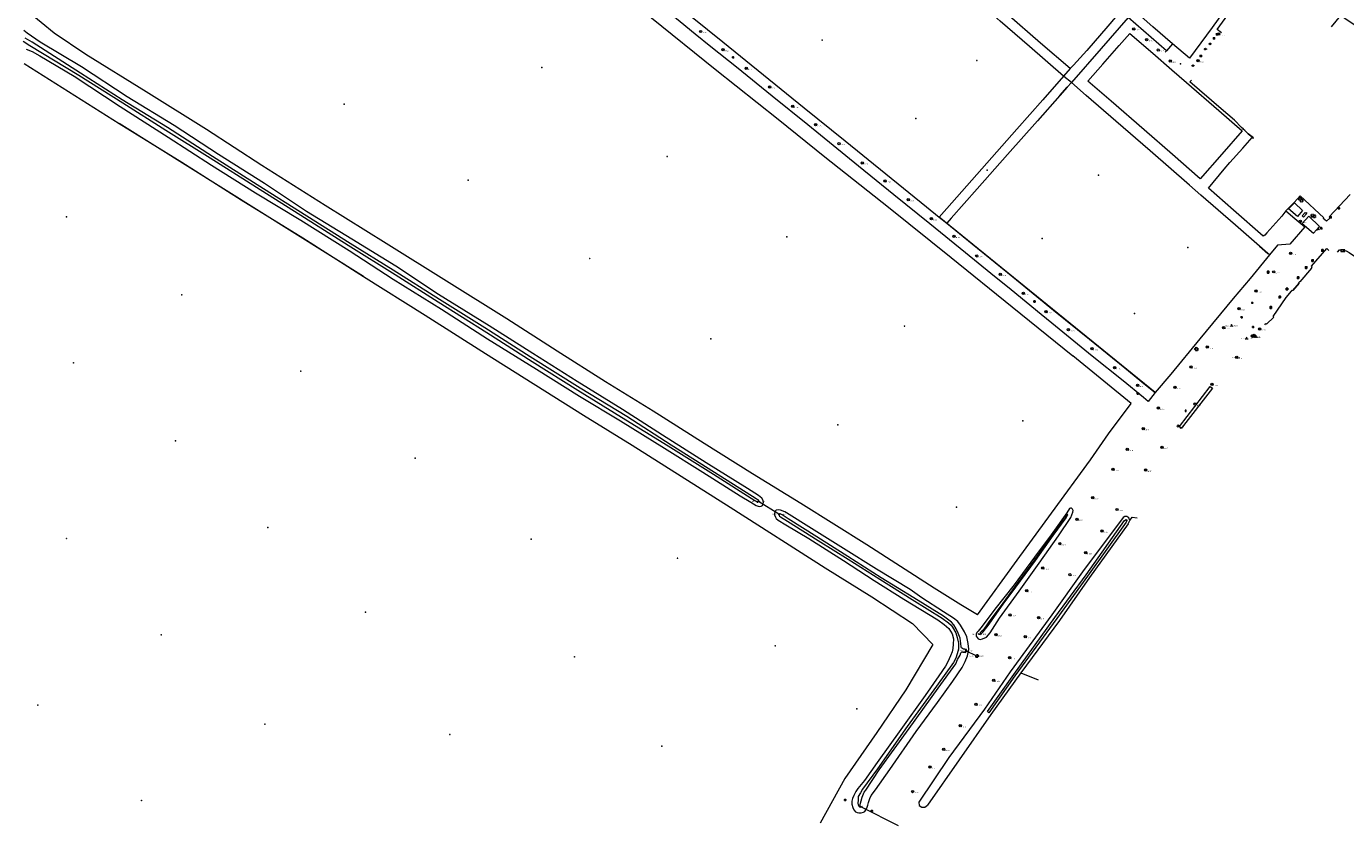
# Model space of a CAD drawing. Header units: metres. Extents: x 201324 to 204859, y 395661 to 398070.
# Tile 11 of 30: x 202767 to 203221, y 396593 to 396865. Entities that reach past the tile are written whole.
import ezdxf
from ezdxf.enums import TextEntityAlignment as Align

# ---------------------------------------------------------------- set-up
doc = ezdxf.new("R2010")
doc.units = ezdxf.units.M
doc.linetypes.add('HIDDENX2', pattern=[0.75, 0.5, -0.25])
for name, color, linetype, lineweight in [('B-ME-GR-BOOM-S', 90, 'Continuous', 25), ('B-ME-GR-STRUWEEL-S', 90, 'Continuous', 25), ('B-ME-GW-WATERGANG_SLOOT-G', 90, 'Continuous', 18), ('B-ME-IE-MEUBILAIR_WEGMEUBILAIR_LICHTMAST-S', 7, 'Continuous', 25), ('B-ME-IE-MEUBILAIR_WEGMEUBILAIR_PAAL-S', 7, 'Continuous', 25), ('B-ME-IE-MEUBILAIR_WEGMEUBILAIR_PARKEERMAATREGEL-S', 7, 'Continuous', 25), ('B-ME-IE-MEUBILAIR_WEGMEUBILAIR_VERKEERSBORD-S', 7, 'Continuous', 25), ('B-ME-IE-TERREINAFSCHEIDING_KUNSTMATIG_HEKWERK-G', 20, 'IE-TERREINAFSCHEIDING-KUNSTMATIG', 18), ('B-ME-IE-TERREINAFSCHEIDING_KUNSTMATIG_HEKWERK_RASTER-G', 30, 'IE-TERREINAFSCHEIDING-KUNSTMATIG', 18), ('B-ME-IE-TERREINAFSCHEIDING_KUNSTMATIG_MUUR-G', 90, 'IE-TERREINAFSCHEIDING-KUNSTMATIG-DICHT', 18), ('B-ME-IE-TERREINAFSCHEIDING_NATUURLIJK_HAAG-G', 60, 'IE-TERREINAFSCHEIDING-NATUURLIJK-HAAG', 18), ('B-ME-KW-KUNSTWERK_DUIKER-S', 170, 'Continuous', 25), ('B-ME-OG-HOOGTEPUNT-S', 7, 'Continuous', 25), ('B-ME-RI-HWA_RIOOLPUT_AFDEKPLAAT-S', 150, 'Continuous', 25), ('B-ME-VH-VERHARDING_BETON-G', 252, 'Continuous', 18), ('B-ME-WH-DUIKER-G', 150, 'Continuous', 18), ('X-XX-AL-VERWIJZING-S', 7, 'Continuous', 25)]:
    doc.layers.add(name, color=color, linetype=linetype, lineweight=lineweight)
doc.layers.add('B-ME-IE-TERREINAFSCHEIDING_KUNSTMATIG_POORT-G', color=7, linetype='Continuous')
doc.styles.add('NLCS-ISO', font='txt', dxfattribs={"height": 1.8})
doc.styles.add('NLCS-ISO-ANNOTATIVE-T18', font='txt', dxfattribs={"height": 1.8})
doc.linetypes.add('IE-TERREINAFSCHEIDING-KUNSTMATIG', pattern='A,4,[82,NLCS.SHX,S=0.75,R=90,X=0,Y=0],4,-2', length=10)
doc.linetypes.add('IE-TERREINAFSCHEIDING-KUNSTMATIG-DICHT', pattern='A,8,-1,[82,NLCS.SHX,S=0.75,R=90,X=0,Y=0],-1', length=10)
doc.linetypes.add('IE-TERREINAFSCHEIDING-NATUURLIJK-HAAG', pattern='A,7,-1.5,[67,NLCS.SHX,S=0.75,R=45,X=0,Y=0],-1.5', length=10)

# ---------------------------------------------------------------- blocks, each defined once
blk = doc.blocks.new('SKW-DUIKER-SO')
at = {"color": 0, "linetype": 'ByBlock', "lineweight": 18}
for points in [[(-1.7, 0.8), (-0.8, 0), (-1.7, -0.8)], [(-0.8, 0), (0.8, 0)], [(1.7, 0.8), (0.8, 0), (1.7, -0.8)]]:
    blk.add_lwpolyline(points, dxfattribs=at)
blk = doc.blocks.new('SGR-BOOM_NUMMER-SO')
at = {"linetype": 'ByBlock', "lineweight": 18}
h = blk.add_hatch(color=0, dxfattribs=at)
h.dxf.hatch_style = 1
edge = h.paths.add_edge_path()
edge.add_arc((0, 0), 0.25, 0, 360)
at = {"color": 0, "linetype": 'ByBlock', "lineweight": 18}
for radius in [2, 0.25]:
    blk.add_circle((0, 0), radius, dxfattribs=at)
at = {"color": 0, "linetype": 'ByBlock', "lineweight": -2, "style": 'NLCS-ISO-ANNOTATIVE-T18'}
for tag, p in [('SOORT', (2.5, -2.8)), ('DIAMETER', (2.5, -5.3))]:
    blk.add_attdef(tag, p, '', height=1.8, dxfattribs=at)
blk = doc.blocks.new('SAL-VERWIJZING_TEKST-SO')
at = {"color": 0, "linetype": 'ByBlock', "lineweight": -2, "style": 'NLCS-ISO-ANNOTATIVE-T18'}
blk.add_attdef('TEKST', text='', height=1.8, dxfattribs=at).set_placement((0, 0), align=Align.MIDDLE_CENTER)
blk = doc.blocks.new('SIE-WEG_VERKEERSBORD-SO')
at = {"color": 0, "linetype": 'ByBlock', "lineweight": 18}
blk.add_lwpolyline([(-1.125, -1.125), (1.125, -1.125), (1.125, 1.125), (-1.125, 1.125)], close=True, dxfattribs=at)
at = {"color": 0, "linetype": 'ByBlock', "lineweight": 18, "style": 'NLCS-ISO'}
blk.add_text('vb', height=1.5, dxfattribs=at).set_placement((0, 0), align=Align.MIDDLE_CENTER)
blk = doc.blocks.new('SIE-WEG_PAAL_HOUT')
for p, q in [((-0.1875, 0.1875), (0.1875, -0.1875)), ((0.1875, 0.1875), (-0.1875, -0.1875))]:
    blk.add_line(p, q)
at = {"flags": 128}
blk.add_lwpolyline([(-0.1875, -0.1875), (0.1875, -0.1875), (0.1875, 0.1875), (-0.1875, 0.1875)], close=True, dxfattribs=at)
blk = doc.blocks.new('SOG-HOOGTEPUNT-SO')
for p, q in [((-0.5, 0), (0.5, 0)), ((0, 0.5), (0, -0.5))]:
    blk.add_line(p, q)
blk = doc.blocks.new('SRI-PUT_AFDEKPLAAT-SO')
at = {"linetype": 'HIDDENX2', "lineweight": -3, "ltscale": 0.5, "flags": 128}
blk.add_lwpolyline([(-2, -2), (2, -2), (2, 2), (-2, 2)], close=True, dxfattribs=at)
blk = doc.blocks.new('SIE-WEG_VERKEERSBORD_WEGWIJZER-SO')
at = {"linetype": 'ByBlock', "lineweight": 18}
h = blk.add_hatch(color=0, dxfattribs=at)
h.dxf.hatch_style = 1
h.paths.add_polyline_path([(0.5, 1), (0, 2), (-0.5, 1)])
h = blk.add_hatch(color=0, dxfattribs=at)
h.dxf.hatch_style = 1
h.paths.add_polyline_path([(-1.4, -0.2), (-2, -1.2), (-0.9, -1.1)])
h = blk.add_hatch(color=0, dxfattribs=at)
h.dxf.hatch_style = 1
h.paths.add_polyline_path([(1.4, -0.2), (2, -1.2), (0.9, -1.1)])
at = {"color": 0, "linetype": 'ByBlock', "lineweight": 18}
for points in [[(-1.1, -0.7), (0, 0)], [(0, 1), (0, 0)], [(1.1, -0.7), (0, 0)]]:
    blk.add_lwpolyline(points, dxfattribs=at)
for points in [[(0.5, 1), (0, 2), (-0.5, 1)], [(-1.4, -0.2), (-2, -1.2), (-0.9, -1.1)], [(1.4, -0.2), (2, -1.2), (0.9, -1.1)]]:
    blk.add_lwpolyline(points, close=True, dxfattribs=at)
blk = doc.blocks.new('B-SIE-WEG_LICHTMAST-SO')
at = {"color": 0, "linetype": 'ByBlock', "lineweight": -2}
for points in [[(-0.8, 0.4), (-1.5, 0.9)], [(-0.8, 0.3), (0.8, 0.3)], [(0, 0.9), (0, 1.8)], [(0.8, 0.4), (1.5, 0.9)], [(-0.8, -0.4), (-1.5, -0.9)], [(-0.8, -0.3), (0.8, -0.3)], [(0, -0.9), (0, -1.8)], [(0.8, -0.4), (1.5, -0.9)]]:
    blk.add_lwpolyline(points, dxfattribs=at)
blk.add_circle((0, 0), 0.875, dxfattribs=at)
at = {"color": 0, "linetype": 'ByBlock', "lineweight": -2, "style": 'NLCS-ISO-ANNOTATIVE-T18'}
blk.add_attdef('SYMBOOL', (2.5, -2.5), '', height=1.8, dxfattribs=at)
blk = doc.blocks.new('SIE-WEG_PAAL_ALGEMEEN_TYPE_01-SO')
h = blk.add_hatch(color=256)
edge = h.paths.add_edge_path()
edge.add_arc((0, 0), 0.188, 0, 360)
at = {"ltscale": 0.5}
blk.add_circle((0, 0), 0.188, dxfattribs=at)
blk = doc.blocks.new('SIE-WEG_PARKEERMAATREGEL_SCHAMPBLOK_650X500X400')
for p, q in [((-0.13, -0.3), (-0.13, 0.3)), ((-0.1, 0.15), (-0.13, 0.3)), ((-0.1, 0.15), (-0.13, -0.3)), ((0.09, 0.15), (-0.1, 0.15)), ((0.09, 0.15), (0.13, 0.3)), ((0.09, 0.15), (0.13, -0.3)), ((0.13, -0.3), (0.13, 0.3))]:
    blk.add_line(p, q)
at = {"flags": 128}
blk.add_lwpolyline([(0.25, -0.3), (0.25, 0.3), (-0.25, 0.3), (-0.25, -0.3)], close=True, dxfattribs=at)
blk = doc.blocks.new('SGR-STRUWEEL-SO')
at = {"ltscale": 0.1}
h = blk.add_hatch(dxfattribs=at)
h.set_pattern_fill('GR-STRUWEEL', color=256, scale=0.1, style=0, pattern_type=2)
h.set_pattern_definition([(60, (-1.98036, -1.0405), (1e-07, 0.5), [0.14434, -0.72169]), (120, (-1.98036, -1.0405), (-0.433013, 0.25), [0.14434, -0.72169]), (180, (-1.9082, -0.9155), (-0.433013, -0.25), [0.14434, -0.72169])])
edge = h.paths.add_edge_path()
edge.add_ellipse((0, 0), major_axis=(1.98, 0), ratio=0.525412, start_angle=0, end_angle=360, ccw=False)
at = {"ltscale": 0.1, "style": 'NLCS-ISO'}
blk.add_attdef('TYPE', text='', height=0.5, dxfattribs=at).set_placement((3.5, 0), align=Align.MIDDLE_CENTER)
blk = doc.blocks.new('SIE-WEG_VERKEERSBORD_STRAATNAAM-SO')
at = {"color": 0, "linetype": 'ByBlock', "lineweight": 18}
blk.add_lwpolyline([(-3.2, -1.2), (3.2, -1.2), (3.2, 1.2), (-3.2, 1.2)], close=True, dxfattribs=at)
at = {"color": 0, "linetype": 'ByBlock', "lineweight": 18, "style": 'NLCS-ISO'}
blk.add_text('straat', height=1.5, dxfattribs=at).set_placement((0, 0.2), align=Align.MIDDLE_CENTER)

msp = doc.modelspace()

# ---------------------------------------------------------------- linework, layer by layer
at = {"layer": 'B-ME-GW-WATERGANG_SLOOT-G'}
for points in [[(202767.24, 396857.11, 12.66), (202769.32, 396856.29, 12.62), (202771.96, 396854.87, 12.45), (202783.78, 396847.85, 12.52), (202799.6, 396837.41, 12.45), (202816.09, 396826.85, 12.67), (202830.98, 396817.26, 12.75), (202846.11, 396807.7, 12.69), (202861.68, 396798.34, 12.5), (202878.33, 396787.93, 12.58), (202893.4, 396778.03, 12.61), (202910.05, 396767.7, 12.5), (202925.84, 396757.54, 12.61), (202942.69, 396747.07, 12.55), (202957.46, 396737.74, 12.56), (202971.59, 396729.3, 12.58), (202986.71, 396719.94, 12.51), (202999.91, 396711.62, 12.5), (203012.77, 396703.52, 12.53), (203016.45, 396701.29, 12.41), (203018.19, 396700.19, 12.53), (203019.31, 396699.8, 12.65), (203019.97, 396699.92, 12.78), (203020.42, 396700.23, 12.8), (203020.65, 396700.74, 12.7), (203020.81, 396701.34, 12.67), (203020.67, 396701.89, 12.58), (203020.2, 396702.65, 12.48), (203019.08, 396703.61, 12.48), (203015.25, 396706.01, 12.33), (203001.02, 396714.87, 12.32), (202986.04, 396724.4, 12.26), (202972.23, 396733.23, 12.37), (202956.71, 396742.83, 12.33), (202941.43, 396752.41, 12.28), (202926.4, 396761.93, 12.31), (202908.99, 396772.72, 12.43), (202894.35, 396782.45, 12.5), (202879.18, 396791.76, 12.43), (202863.65, 396801.32, 12.5), (202849.18, 396810.9, 12.54), (202833.44, 396820.94, 12.7), (202818.2, 396830.91, 12.71), (202801.94, 396840.72, 12.61), (202786.27, 396851.01, 12.5), (202772.09, 396859.5, 12.6), (202767.61, 396862.67, 12.68), (202766.45, 396863.52, 12.75)], [(202766.24, 396859.83, 11.65), (202768.55, 396858.42, 11.57), (202785.35, 396848.23, 11.71), (202800.45, 396838.63, 11.64), (202815.31, 396829.23, 11.69), (202830.48, 396819.79, 11.63), (202846.41, 396809.64, 11.68), (202862.96, 396799.27, 11.59), (202878.01, 396789.74, 11.65), (202894.08, 396779.62, 11.65), (202908.89, 396770.17, 11.58), (202925.62, 396759.71, 11.64), (202941.22, 396749.76, 11.69), (202956.91, 396739.88, 11.65), (202971.93, 396730.6, 11.56), (202987.97, 396720.66, 11.64), (203003.53, 396710.91, 11.74), (203017.83, 396701.91, 11.79), (203018.26, 396701.62, 11.86), (203018.61, 396701.36, 11.7), (203018.81, 396701.36, 11.79), (203019.05, 396701.52, 11.69), (203019.12, 396701.82, 11.7), (203018.9, 396702.14, 11.7), (203018.61, 396702.27, 11.75), (203018.23, 396702.46, 11.72), (203003.91, 396711.59, 11.72), (202989.05, 396720.97, 11.61), (202973.72, 396730.8, 11.59), (202957.77, 396740.51, 11.61), (202940.52, 396751.26, 11.54), (202924.98, 396761.3, 11.57), (202909.32, 396771.02, 11.54), (202893.4, 396781.06, 11.6), (202878.71, 396790.24, 11.59), (202863.8, 396799.7, 11.73), (202846.74, 396810.41, 11.68), (202831.35, 396820.22, 11.65), (202815.89, 396830.17, 11.74), (202800.29, 396839.67, 11.57), (202785.9, 396848.9, 11.57), (202769.29, 396859.5, 11.7), (202766.98, 396860.95, 11.65)], [(203146.1, 396693.9, 13.07), (203146.65, 396695, 13.22), (203146.36, 396695.92, 13.33), (203145.68, 396696.39, 13.34), (203144.97, 396696.37, 13.38), (203144.44, 396696.08, 13.32), (203130.44, 396677.41, 13.11), (203119.89, 396662.53, 13.29), (203105.53, 396642.95, 13.15), (203096.75, 396630.2, 13.3), (203084.46, 396613.55, 13.43), (203074.11, 396598.13, 13.48), (203074.3, 396597.02, 13.53), (203075.14, 396596.41, 13.53), (203076.19, 396596.39, 13.52), (203077.14, 396597.17, 13.45)], [(203146.1, 396693.9, 13.07), (203132.88, 396675.4, 12.8), (203122.58, 396660.69, 13.17), (203109.23, 396642.61, 13.08), (203098.97, 396628.36, 13.26), (203077.14, 396597.17, 13.45)]]:
    msp.add_polyline3d(points, dxfattribs=at)
for points in [[(203085.83, 396650.99, 12.84), (203085.61, 396649.81, 12.91), (203085.02, 396648.49, 12.86), (203084.1, 396646.47, 12.84), (203083.35, 396644.95, 12.8), (203081.09, 396641.61, 12.73), (203076.38, 396634.82, 12.74), (203068.01, 396623.19, 12.56), (203059.8, 396611.75, 12.69), (203055.48, 396605.62, 12.87), (203053.24, 396602.86, 12.84), (203052.56, 396601.85, 12.92), (203051.8, 396600.51, 12.93), (203051.31, 396599.45, 13.04), (203051.17, 396598.52, 13.15), (203051.14, 396597.53, 13.22), (203051.43, 396596.36, 13.29), (203051.79, 396595.56, 13.33), (203052.36, 396594.89, 13.31), (203052.94, 396594.61, 13.35), (203053.54, 396594.5, 13.43), (203054.35, 396594.47, 13.49), (203055.12, 396594.73, 13.59), (203055.57, 396595, 13.62), (203055.98, 396595.49, 13.62), (203056.32, 396596.14, 13.56), (203056.61, 396597.12, 13.45), (203056.9, 396598.04, 13.42), (203057.28, 396599.45, 13.41), (203057.83, 396600.47, 13.48), (203059.28, 396602.42, 13.51), (203064.16, 396609.45, 13.45), (203073.25, 396622.46, 13.39), (203080.55, 396632.49, 13.41), (203085.86, 396639.79, 13.3), (203089.04, 396644.49, 13.4), (203090.08, 396646.51, 13.36), (203090.92, 396648.52, 13.39), (203091.35, 396650.76, 13.33), (203091.17, 396652.71, 13.31), (203090.68, 396655, 13.23), (203089.86, 396656.78, 13.06), (203088.47, 396659, 12.86), (203087.57, 396660.25, 12.8), (203086.04, 396661.48, 12.71), (203082.64, 396663.67, 12.75), (203075.23, 396668.48, 12.66), (203071.2, 396671.34, 12.71), (203059.65, 396678.32, 12.71), (203048.32, 396685.35, 12.64), (203037.22, 396692.28, 12.62), (203028.67, 396697.62, 12.5), (203028.07, 396697.97, 12.49), (203026.65, 396698.59, 12.53), (203025.89, 396698.68, 12.61), (203025.17, 396698.59, 12.69), (203024.84, 396698.36, 12.7), (203024.62, 396698, 12.7), (203024.53, 396697.57, 12.68), (203024.54, 396696.99, 12.62), (203024.84, 396696.18, 12.62), (203025.13, 396695.75, 12.54), (203025.82, 396695.19, 12.53), (203028.42, 396693.56, 12.54), (203036.4, 396688.78, 12.48), (203048.32, 396681.31, 12.53), (203058.84, 396674.44, 12.63), (203068.98, 396667.98, 12.79), (203080.72, 396660.91, 12.76), (203082.92, 396659.31, 12.76), (203084.46, 396657.92, 12.77), (203085.59, 396656.06, 12.81), (203086.08, 396654.3, 12.83), (203085.99, 396652.5, 12.83)], [(203085.37, 396660.11, 11.77), (203082.62, 396662.11, 11.72), (203072.39, 396668.41, 11.77), (203061.21, 396675.33, 11.75), (203049.72, 396682.66, 11.68), (203039.06, 396689.36, 11.66), (203029.24, 396695.57, 11.7), (203027.23, 396696.93, 11.56), (203026.75, 396697.21, 11.39), (203026.45, 396697.29, 11.47), (203026.21, 396697.29, 11.49), (203026.08, 396697.04, 11.55), (203026.12, 396696.79, 11.56), (203026.26, 396696.5, 11.65), (203026.59, 396696.31, 11.46), (203028.98, 396694.82, 11.73), (203039.58, 396688.17, 11.7), (203049.9, 396681.7, 11.69), (203060.8, 396674.88, 11.7), (203071.87, 396667.84, 11.75), (203082.2, 396661.39, 11.79), (203084.37, 396659.81, 11.74), (203085.24, 396659.03, 11.72), (203085.78, 396658.32, 11.75), (203086.85, 396656.44, 11.76), (203087.35, 396654.82, 11.79), (203087.81, 396652.89, 11.74), (203087.8, 396650.78, 11.73), (203087.4, 396649.23, 11.8), (203086.89, 396647.72, 11.74), (203086.1, 396646.22, 11.79), (203080.22, 396638.02, 11.72), (203070.18, 396624.16, 11.75), (203059.91, 396609.62, 11.68), (203054.75, 396602.65, 11.83), (203054.13, 396601.41, 11.66), (203053.34, 396600.13, 11.76), (203053.3, 396598.84, 11.74), (203053.2, 396597.78, 11.84), (203053.34, 396597.22, 11.93), (203053.57, 396596.74, 11.93), (203053.79, 396596.52, 11.89), (203054.02, 396596.47, 11.85), (203054.14, 396596.54, 11.8), (203054.14, 396596.69, 11.77), (203054.01, 396596.9, 11.79), (203054.02, 396597.22, 11.81), (203054.1, 396597.86, 11.71), (203054.33, 396598.64, 11.82), (203054.69, 396599.87, 11.7), (203055.36, 396601.55, 11.76), (203055.97, 396602.27, 11.91), (203060.49, 396609.25, 11.71), (203070.89, 396623.52, 11.74), (203080.82, 396637.41, 11.72), (203086.83, 396645.74, 11.81), (203087.51, 396647.22, 11.78), (203088.32, 396648.73, 11.76), (203088.61, 396649.54, 11.89), (203088.94, 396649.88, 11.86), (203089.36, 396649.84, 11.79), (203090.15, 396649.76, 11.94), (203090.27, 396649.98, 11.8), (203090.45, 396650.58, 11.68), (203089.51, 396650.76, 11.67), (203089.15, 396650.96, 11.64), (203088.88, 396651.28, 11.68), (203088.75, 396651.63, 11.71), (203088.65, 396652.7, 11.69), (203088.41, 396654.54, 11.8), (203087.71, 396656.32, 11.77), (203086.97, 396657.74, 11.76), (203086.22, 396659.16, 11.73)], [(203098.66, 396656.35, 13.78), (203101.95, 396661.48, 13.78), (203108.66, 396670.72, 13.83), (203115.58, 396680.41, 13.72), (203122.15, 396689.72, 13.78), (203126.47, 396696.03, 13.73), (203127.16, 396697.92, 13.65), (203127.18, 396698.52, 13.46), (203127.04, 396698.93, 13.29), (203126.62, 396699.28, 13.16), (203126.33, 396699.3, 13.27), (203125.95, 396699.1, 13.27), (203125.01, 396697.69, 13.3), (203119.69, 396690.1, 13.22), (203113.98, 396682.42, 13.19), (203106.91, 396672.85, 13.14), (203100.33, 396664.51, 13.27), (203095.9, 396658.7, 13.33), (203094.52, 396657.02, 13.24), (203094.11, 396656.51, 13.26), (203093.88, 396655.94, 13.32), (203093.89, 396655.25, 13.4), (203094.2, 396654.78, 13.48), (203094.6, 396654.28, 13.54), (203095.25, 396654.15, 13.61), (203096.1, 396654.32, 13.67), (203097.46, 396654.86, 13.81)], [(203096.34, 396656.77, 12.56), (203098.29, 396659.36, 12.62), (203103.2, 396666.28, 12.82), (203107.54, 396672.14, 12.94), (203114.23, 396681.23, 12.98), (203120.31, 396689.84, 13.06), (203124.78, 396695.92, 13.16), (203125.31, 396696.82, 13.1), (203125.36, 396696.99, 13.11), (203125.32, 396697.1, 13.12), (203125.2, 396697.12, 13.12), (203125.09, 396696.97, 13.12), (203124.52, 396695.99, 13.05), (203119.99, 396689.9, 13.08), (203113.95, 396681.49, 12.99), (203107.31, 396672.39, 12.94), (203103, 396666.57, 12.81), (203098.04, 396659.81, 12.65), (203096.25, 396657.31, 12.55), (203095.63, 396656.72, 12.57), (203095.3, 396656.43, 12.63), (203095.2, 396656.2, 12.66), (203095.2, 396656.02, 12.66), (203095.34, 396655.98, 12.67), (203095.62, 396656.07, 12.62), (203095.95, 396656.34, 12.58)], [(203097.73, 396629.38, 12.8), (203106.77, 396642.03, 12.73), (203120.93, 396661.71, 12.82), (203131.72, 396676.33, 12.54), (203144.87, 396694.97, 12.95), (203145.4, 396695.36, 13.02), (203145.64, 396695.01, 12.99), (203145.39, 396694.45, 12.87), (203132.13, 396675.92, 12.55), (203121.6, 396661.33, 12.79), (203107.22, 396641.63, 12.78), (203098.24, 396628.94, 12.79)]]:
    msp.add_polyline3d(points, close=True, dxfattribs=at)
at = {"layer": 'B-ME-IE-TERREINAFSCHEIDING_KUNSTMATIG_HEKWERK-G'}
for points in [[(203171.3, 396899.52, 14.14), (203179.33, 396893.77, 14.14), (203184.83, 396889.78, 14.12), (203190.34, 396885.68, 14.24), (203182.17, 396874.58, 14.08), (203175.05, 396864.56, 14.01), (203167.24, 396853.99, 14.12), (203161.35, 396858.92, 13.95), (203154.57, 396864.74, 13.84), (203145.62, 396872.66, 13.83), (203139.13, 396864.98, 13.69), (203131.89, 396856.62, 13.6), (203127.38, 396851.64, 13.54), (203126.14, 396850.47, 13.53), (203116.04, 396859.15, 13.45), (203104.38, 396869.21, 13.4), (203102.22, 396871.11, 13.43), (203087.14, 396884.19, 13.4), (203073.55, 396895.95, 13.38), (203059.94, 396907.81, 13.34), (203044.66, 396921.07, 13.29), (203031.01, 396932.83, 13.23), (203019.09, 396943.16, 13.22), (203014.97, 396946.85, 13.21)], [(203123.95, 396847.84, 13.48), (203112.25, 396858.04, 13.43), (203102.13, 396866.76, 13.45), (203100.03, 396868.62, 13.41), (203087.06, 396879.83, 13.45), (203078.68, 396887.09, 13.41), (203058.4, 396904.71, 13.27), (203043.2, 396917.87, 13.26), (203028.05, 396931.01, 13.19), (203017.92, 396939.83, 13.2), (203012.81, 396944.26, 13.21)], [(203153.03, 396735.96, 13.11), (203151.37, 396737.3, 13.16), (203144.42, 396743.02, 13.14), (203133.81, 396751.59, 13.07), (203119.94, 396762.92, 12.98), (203116.28, 396765.86, 13.06), (203105.92, 396774.34, 12.88), (203098.94, 396780.01, 12.91), (203090.21, 396787.1, 12.82), (203077.97, 396797.01, 12.9), (203065.57, 396807.06, 12.81), (203053.46, 396816.86, 12.88), (203044.7, 396823.93, 12.83), (203035.98, 396831.04, 12.83), (203023.72, 396840.95, 12.66), (203011.47, 396850.9, 12.66), (203002.68, 396857.95, 12.64), (202997.29, 396862.3, 12.7), (202986.94, 396870.73, 12.69), (202972.75, 396882.15, 12.68), (202964.03, 396889.27, 12.7), (202960.74, 396891.83, 12.53)], [(202966.39, 396892.29, 12.61), (202975.35, 396885.03, 12.73), (202990.93, 396872.36, 12.74), (203006.76, 396859.65, 12.86), (203020.78, 396848.29, 12.72), (203034.79, 396836.94, 12.75), (203048.81, 396825.59, 12.9), (203062.8, 396814.26, 12.84), (203076.75, 396802.85, 12.87), (203081.1, 396799.39, 12.91), (203085.53, 396804.25, 12.94), (203097.58, 396817.93, 13.16), (203107.86, 396829.61, 13.3), (203116.82, 396839.71, 13.47)], [(203161.35, 396858.92, 13.95), (203159.33, 396856.57, 14.11), (203146.13, 396867.97, 13.78), (203136.89, 396857.4, 13.71), (203126.62, 396845.63, 13.56), (203124.03, 396847.77, 13.45)], [(203159.33, 396856.57, 14.11), (203158.87, 396856.07, 14.28)], [(203126.14, 396850.47, 13.53), (203123.95, 396847.84, 13.48), (203116.82, 396839.71, 13.47)], [(203191.31, 396789.32, 13.71), (203182.99, 396796.59, 13.76), (203171.14, 396806.93, 13.67), (203167.27, 396810.33, 13.71), (203153.66, 396822.12, 13.69), (203141.89, 396832.32, 13.7), (203131.68, 396841.17, 13.68), (203126.62, 396845.63, 13.56), (203125.2, 396843.99, 13.46)], [(203122.65, 396841.14, 13.43), (203115.01, 396832.51, 13.38), (203104.69, 396820.84, 13.26), (203094.24, 396809.06, 13.09), (203085.32, 396798.94, 12.97), (203083.78, 396797.29, 12.96)], [(203155.39, 396739.03, 13.16), (203081.1, 396799.39, 12.91), (203083.78, 396797.29, 12.96), (203092.48, 396790.15, 12.95), (203106.49, 396778.77, 12.98), (203120.47, 396767.4, 13.14), (203132.85, 396757.34, 13.18), (203144.95, 396747.48, 13.19), (203152.11, 396741.71, 13.25)], [(203200.29, 396801.53, 14.78), (203203.48, 396798.93, 14.77), (203206.9, 396796.04, 14.79), (203201.76, 396790.03, 14.81), (203197.51, 396789.74, 14.24), (203194.69, 396786.37, 13.78), (203188.02, 396778.29, 13.61), (203182.24, 396771.42, 13.38), (203170.8, 396757.49, 13.41), (203160.77, 396745.3, 13.31), (203155.39, 396739.03, 13.16), (203153.03, 396735.96, 13.11)], [(203194.69, 396786.37, 13.78), (203194.15, 396786.83, 13.74)], [(203154.35, 396739.85, 13.18), (203155.39, 396739.04, 13.13)]]:
    msp.add_polyline3d(points, dxfattribs=at)
msp.add_polyline3d([(203166.2, 396845.6, 14.61), (203177.29, 396835.97, 14.65), (203185.3, 396829.03, 14.83), (203178.3, 396820.97, 14.6), (203170.89, 396812.56, 14.47), (203161.32, 396820.89, 14.59), (203151.59, 396829.39, 14.57), (203140.27, 396839.26, 14.53), (203132.31, 396846.1, 14.51), (203137.41, 396851.92, 14.56), (203143.07, 396858.43, 14.62), (203146.73, 396862.55, 14.51), (203154.65, 396855.69, 14.62), (203161.12, 396850.04, 14.62)], close=True, dxfattribs=at)
at = {"layer": 'B-ME-IE-TERREINAFSCHEIDING_KUNSTMATIG_HEKWERK_RASTER-G'}
for points in [[(202779.76, 396881.94, 13.36), (202788.72, 396874.43, 12.97), (202802.05, 396887.04, 13.09), (202814.49, 396899.86, 13.12), (202832.2, 396919.93, 13.1), (202847.17, 396941.93, 13.02), (202854.45, 396952.84, 13.07), (202861.35, 396963.96, 13.01), (202870.66, 396956.68, 12.57), (202892.04, 396939.49, 12.46), (202904.15, 396929.57, 12.44), (202913.48, 396922.46, 12.44), (202925.66, 396912.49, 12.48), (202935.11, 396905.16, 12.45), (202955.97, 396888.66, 12.55), (202969.08, 396878.38, 12.58), (202982.2, 396867.94, 12.65), (203004.17, 396850.2, 12.58), (203025.82, 396832.99, 12.55), (203041.89, 396820.09, 12.57), (203063.68, 396802.82, 12.67), (203085.27, 396785.43, 12.74), (203106.23, 396768.45, 12.84), (203127.12, 396751.63, 13.08)], [(203094.31, 396662.57, 13.41), (203088.58, 396666.04, 13.39), (203079.47, 396671.76, 13.3), (203056.28, 396686.7, 13.22), (203033.56, 396700.93, 13.15), (203016.97, 396711.04, 12.96), (203000.35, 396721.46, 12.84), (202982.86, 396732.59, 12.81), (202966.4, 396742.74, 12.64), (202949.81, 396753.31, 12.6), (202932.56, 396764.37, 12.76), (202911.82, 396777.32, 12.79), (202891.01, 396790.34, 12.74), (202870.02, 396803.35, 12.7), (202848.34, 396817.14, 12.78), (202829.29, 396829.49, 12.99), (202808.49, 396842.47, 12.99), (202787.74, 396855.28, 12.81), (202776.89, 396862.56, 12.88), (202767.94, 396869.92, 13.27)], [(202766.57, 396852.15, 12.86), (202799.26, 396831.6, 12.68), (202820.83, 396818.31, 12.9), (202841.17, 396805.34, 13.02), (202862.4, 396792.22, 12.93), (202883.24, 396778.99, 12.96), (202904.41, 396765.64, 12.89), (202925.23, 396752.45, 12.88), (202958.92, 396731.29, 12.77), (202975.61, 396720.91, 12.79), (203009.29, 396699.65, 12.8), (203041.91, 396678.8, 12.79), (203058.02, 396668.74, 12.84), (203072, 396659.56, 13.1), (203079, 396652.38, 13.36), (203069.65, 396636.82, 13.37), (203059.69, 396622.07, 13.3), (203048.72, 396606.26, 13.22), (203040.2, 396590.95, 13.23)], [(202883.24, 396778.99, 12.96), (202799.26, 396831.6, 12.68)], [(203094.31, 396662.57, 13.41), (203108.01, 396681.33, 13.32), (203119.76, 396697.51, 13.38), (203133.14, 396715.93, 13.51), (203139.41, 396724.81, 13.41), (203147.14, 396735.3, 13.24), (203127.12, 396751.63, 13.08)]]:
    msp.add_polyline3d(points, dxfattribs=at)
at = {"layer": 'B-ME-IE-TERREINAFSCHEIDING_KUNSTMATIG_MUUR-G'}
for points in [[(203189.06, 396826.45, 14.91), (203189.17, 396826.66, 14.93)], [(203204.94, 396776.68, 14.65), (203204.79, 396776.84, 14.65), (203205.1, 396777.18, 14.65), (203205.22, 396777.13, 14.67), (203209.23, 396781.8, 14.82), (203209.17, 396781.91, 14.81), (203209.41, 396782.2, 14.81)], [(203196.26, 396764.99, 14.56), (203196, 396765.17, 14.56), (203200.41, 396771.77, 14.58), (203202.27, 396773.84, 14.61), (203202.22, 396773.93, 14.63), (203202.55, 396774.25, 14.6), (203202.74, 396774.11, 14.64)], [(203193.15, 396762.36, 14.47), (203193.52, 396762.74, 14.49), (203193.71, 396762.56, 14.48)]]:
    msp.add_polyline3d(points, dxfattribs=at)
at = {"layer": 'B-ME-IE-TERREINAFSCHEIDING_KUNSTMATIG_POORT-G'}
for points in [[(203125.2, 396843.99, 13.46), (203122.65, 396841.14, 13.43)], [(203189.17, 396826.66, 14.93), (203187.39, 396828.02, 14.9), (203185.89, 396829.48, 14.89), (203185.74, 396829.61, 14.91)], [(203194.15, 396786.83, 13.74), (203191.31, 396789.32, 13.71)], [(203202.74, 396774.11, 14.64), (203204.94, 396776.68, 14.65)], [(203193.71, 396762.56, 14.48), (203196.26, 396764.99, 14.56)], [(203152.11, 396741.71, 13.25), (203154.35, 396739.85, 13.18)]]:
    msp.add_polyline3d(points, dxfattribs=at)
at = {"layer": 'B-ME-IE-TERREINAFSCHEIDING_NATUURLIJK_HAAG-G'}
for points in [[(203178.21, 396862.76, 14.65), (203176.74, 396863.86, 14.6), (203182.27, 396871.43, 14.55), (203187.64, 396878.95, 14.56), (203192.72, 396886.33, 14.79), (203186.89, 396890.6, 14.77), (203179.3, 396895.94, 14.74), (203172.86, 396901.08, 14.87)], [(203253.8, 396843.16, 15.19), (203253.33, 396843.56, 15.21), (203246.41, 396849.09, 14.93), (203234.68, 396857.71, 14.86), (203226.24, 396863.83, 14.75), (203220.64, 396867.66, 14.77), (203219.12, 396868.74, 14.71), (203215.92, 396864.83, 14.89)], [(203185.74, 396829.61, 14.91), (203185.09, 396830.22, 14.85), (203182.66, 396832.72, 14.69), (203178.13, 396836.59, 14.64), (203167.28, 396845.92, 14.57), (203167.88, 396846.49, 14.62)], [(203222.49, 396807.15, 14.98), (203215.2, 396799.44, 15.02), (203215.52, 396799.04, 15.03), (203214.36, 396797.92, 14.98), (203213.19, 396798.89, 14.86), (203213.45, 396799.14, 14.85), (203205.27, 396806.67, 14.92), (203203.2, 396804.4, 14.91), (203201.15, 396802.37, 14.87), (203200.3, 396801.56, 14.94), (203198.91, 396799.65, 14.87), (203193.84, 396794.01, 14.82), (203193.07, 396793.18, 14.65), (203192.53, 396792.84, 14.51), (203182.34, 396801.74, 14.52), (203173.76, 396809.34, 14.35), (203179.18, 396815.84, 14.6), (203181.1, 396818.1, 14.6), (203185.58, 396823.1, 14.79), (203188.76, 396826.71, 14.9), (203189.06, 396826.45, 14.91)], [(203209.41, 396782.2, 14.81), (203209.13, 396782.47, 14.78), (203214.46, 396788.51, 14.86), (203215.07, 396787.91, 14.86)], [(203218.12, 396787.29, 14.93), (203218.77, 396788.05, 14.93), (203219.02, 396788.12, 14.91), (203219.61, 396788.14, 14.93), (203221.08, 396787.73, 14.91), (203222.1, 396787.17, 14.87), (203230.36, 396781.57, 14.92), (203229.59, 396780.56, 14.93)], [(203146.65, 396695, 13.22), (203147.55, 396696.13, 13.44), (203149.18, 396695.91, 13.2)], [(203109.23, 396642.61, 13.08), (203115.18, 396640.19, 13.49)]]:
    msp.add_polyline3d(points, dxfattribs=at)
for points in [[(203204.3, 396799.59, 14.78), (203201.29, 396802.22, 14.86), (203203.33, 396804.27, 14.88), (203206.11, 396801.61, 14.75)], [(203209.85, 396793.87, 14.85), (203211.96, 396796.16, 14.86), (203208.19, 396799.64, 14.77), (203205.92, 396797.18, 14.73)], [(203174.38, 396741.15, 13.86), (203175.07, 396740.54, 13.82), (203164.4, 396726.71, 13.63), (203163.79, 396727.38, 13.96)]]:
    msp.add_polyline3d(points, close=True, dxfattribs=at)
at = {"layer": 'B-ME-VH-VERHARDING_BETON-G'}
for points in [[(203206.43, 396799.32, 14.79), (203207.49, 396800.47, 14.76), (203206.96, 396800.97, 14.76), (203205.9, 396799.83, 14.76)], [(203169.54, 396754.59, 13.77), (203170.18, 396754.12, 13.94), (203169.63, 396753.32, 13.99), (203168.98, 396753.82, 13.76)]]:
    msp.add_polyline3d(points, close=True, dxfattribs=at)
msp.add_polyline3d([(203089.3, 396649.78, 12.1), (203090.29, 396649.6, 12.77), (203090.35, 396649.61, 12.91), (203090.6, 396650.51, 12.91), (203090.57, 396650.62, 12.82), (203089.36, 396650.89, 12)], dxfattribs=at)
at = {"layer": 'B-ME-WH-DUIKER-G'}
for points in [[(203026.03, 396697.23, 11.57), (203019.03, 396701.61, 11.59)], [(203094.95, 396655.95, 12.35), (203094.9, 396655.98, 12.67)], [(203094.15, 396648.38, 14.05), (203090.37, 396650.17, 11.84)], [(203054.33, 396596.56, 11.63), (203067.05, 396590.1, 11.66)]]:
    msp.add_polyline3d(points, dxfattribs=at)

# ---------------------------------------------------------------- block references
at = {"layer": 'B-ME-GR-BOOM-S', "xscale": 0.2, "yscale": 0.2, "zscale": 0.2}
for p, values in [((202999.14, 396863.19, 13.17), {'SOORT': 'd=0.20'}), ((203148.07, 396864.1, 14.4), {'SOORT': 'd=0.15'}), ((203177.24, 396862.34, 14.67), {'SOORT': 'd=0.15'}), ((203152.48, 396860.33, 14.54), {'SOORT': 'd=0.15'}), ((203006.87, 396856.98, 13.16), {'SOORT': 'd=0.20'}), ((203156.45, 396856.88, 14.55), {'SOORT': 'd=0.15'}), ((203014.86, 396850.55, 13.18), {'SOORT': 'd=0.15'}), ((203160.59, 396853.01, 14.57), {'SOORT': 'd=0.15'}), ((203170.15, 396853.19, 14.62), {'SOORT': 'd=0.20'}), ((203022.85, 396844.15, 13.14), {'SOORT': 'd=0.20'}), ((203030.79, 396837.47, 13.19), {'SOORT': 'd=0.20'}), ((203038.68, 396831.16, 13.19), {'SOORT': 'd=0.20'}), ((203046.77, 396824.67, 13.18), {'SOORT': 'd=0.20'}), ((203054.73, 396818.01, 13.26), {'SOORT': 'd=0.15'}), ((203062.52, 396811.82, 13.26), {'SOORT': 'd=0.20'}), ((203070.52, 396805.38, 13.24), {'SOORT': 'd=0.20'}), ((203078.49, 396798.86, 13.21), {'SOORT': 'd=0.20'}), ((203205.36, 396797.92, 14.8), {'SOORT': 'd=0.35'}), ((203086.26, 396792.71, 13.02), {'SOORT': 'd=0.25'}), ((203094.07, 396786.04, 13.01), {'SOORT': 'd=0.20'}), ((203201.98, 396786.89, 15.16), {'SOORT': 'd=0.65'}), ((203102.16, 396779.64, 13), {'SOORT': 'd=0.20'}), ((203196.16, 396780.54, 15.02), {'SOORT': 'd=0.60'}), ((203110.11, 396773.13, 13.06), {'SOORT': 'd=0.20'}), ((203190.06, 396773.94, 14.7), {'SOORT': 'd=0.60'}), ((203184.26, 396767.9, 14.5), {'SOORT': 'd=0.60'}), ((203117.84, 396766.88, 13.51), {'SOORT': 'd=0.20'}), ((203125.61, 396760.6, 13.15), {'SOORT': 'd=0.20'}), ((203178.96, 396761.39, 14.25), {'SOORT': 'd=0.60'}), ((203188.79, 396758.52, 14.3), {'SOORT': 'd=0.20'}), ((203188.93, 396758.37, 14.32), {'SOORT': 'd=0.20'}), ((203189.44, 396758.73, 14.36), {'SOORT': 'd=0.15'}), ((203189.45, 396758.32, 14.37), {'SOORT': 'd=0.50'}), ((203189.69, 396758.39, 14.36), {'SOORT': 'd=0.50'}), ((203191.3, 396760.93, 14.48), {'SOORT': 'd=0.20'}), ((203133.66, 396754.13, 13.16), {'SOORT': 'd=0.20'}), ((203173.34, 396754.7, 14.4), {'SOORT': 'd=0.50'}), ((203183.44, 396751.11, 14.05), {'SOORT': 'd=0.30'}), ((203141.49, 396747.59, 13.2), {'SOORT': 'd=0.20'}), ((203167.7, 396747.83, 14.18), {'SOORT': 'd=0.60'}), ((203149.37, 396741.47, 13.29), {'SOORT': 'd=0.15'}), ((203162.23, 396740.82, 14.25), {'SOORT': 'd=0.50'}), ((203174.94, 396741.87, 14), {'SOORT': 'd=0.30'}), ((203156.53, 396733.68, 14.33), {'SOORT': 'd=0.55'}), ((203169.13, 396735.04, 14.14), {'SOORT': 'd=0.40'}), ((203151.3, 396726.56, 14.33), {'SOORT': 'd=0.55'}), ((203163.37, 396727.47, 13.89), {'SOORT': 'd=0.40'}), ((203145.81, 396719.48, 14.24), {'SOORT': 'd=0.50'}), ((203157.8, 396720.22, 14.14), {'SOORT': 'd=0.45'}), ((203140.89, 396712.61, 14.16), {'SOORT': 'd=0.50'}), ((203152.1, 396712.35, 14.1), {'SOORT': 'd=0.40'}), ((203133.96, 396702.85, 14.15), {'SOORT': 'd=0.60'}), ((203128.56, 396695.47, 14.14), {'SOORT': 'd=0.60'}), ((203142.33, 396698.81, 14.07), {'SOORT': 'd=0.50'}), ((203137.14, 396691.43, 14.1), {'SOORT': 'd=0.45'}), ((203122.64, 396687.03, 14.18), {'SOORT': 'd=0.35'}), ((203131.55, 396684, 14.02), {'SOORT': 'd=0.50'}), ((203116.77, 396678.69, 14.13), {'SOORT': 'd=0.40'}), ((203126.08, 396676.45, 14.15), {'SOORT': 'd=0.50'}), ((203111.24, 396670.9, 14.39), {'SOORT': 'd=0.55'}), ((203105.48, 396662.58, 14.13), {'SOORT': 'd=0.35'}), ((203115.36, 396661.58, 14.08), {'SOORT': 'd=0.30'}), ((203100.65, 396655.72, 14.34), {'SOORT': 'd=0.40'}), ((203110.74, 396655.08, 14.06), {'SOORT': 'd=0.40'}), ((203105.39, 396647.84, 13.98), {'SOORT': 'd=0.35'}), ((203099.93, 396640.09, 14.09), {'SOORT': 'd=0.50'}), ((203093.77, 396631.86, 14.06), {'SOORT': 'd=0.60'}), ((203088.38, 396624.46, 14.11), {'SOORT': 'd=0.50'}), ((203082.72, 396616.28, 14.19), {'SOORT': 'd=0.50'}), ((203078.01, 396610.25, 14.23), {'SOORT': 'd=0.50'}), ((203072.03, 396601.83, 14.25), {'SOORT': 'd=0.45'})]:
    msp.add_blockref('SGR-BOOM_NUMMER-SO', p, dxfattribs=at).add_auto_attribs(values)
at = {"layer": 'B-ME-GR-STRUWEEL-S', "xscale": 0.2, "yscale": 0.2, "zscale": 0.2}
for p in [(203174.23, 396858.93, 14.59), (203175.62, 396860.82, 14.63), (203176.67, 396862.25, 14.68), (203171.13, 396854.78, 14.6), (203172.69, 396857.14, 14.6), (203168.41, 396851.43, 14.53)]:
    msp.add_blockref('SGR-STRUWEEL-SO', p, dxfattribs=at)
at = {"layer": 'B-ME-IE-MEUBILAIR_WEGMEUBILAIR_LICHTMAST-S', "xscale": 0.2, "yscale": 0.2, "zscale": 0.2}
for p in [(203212.37, 396795.63, 14.9), (203188.81, 396769.89, 14.41)]:
    msp.add_blockref('B-SIE-WEG_LICHTMAST-SO', p, dxfattribs=at)
at = {"layer": 'B-ME-IE-MEUBILAIR_WEGMEUBILAIR_PAAL-S'}
for p in [(203010.31, 396854.27, 12.71), (203215.77, 396799.29, 15.01), (203218.57, 396802.39, 15.02), (203212.55, 396795.48, 14.93), (203113.93, 396770.34, 13.03), (203185.13, 396764.88, 14.39), (203189.08, 396761.54, 14.4), (203149.45, 396738.69, 13.12), (203048.85, 396598.93, 13.34), (203058.01, 396595.15, 13.99)]:
    msp.add_blockref('SIE-WEG_PAAL_HOUT', p, dxfattribs=at)
at = {"layer": 'B-ME-IE-MEUBILAIR_WEGMEUBILAIR_PAAL-S', "xscale": 0.2, "yscale": 0.2, "zscale": 0.2}
msp.add_blockref('SIE-WEG_PAAL_ALGEMEEN_TYPE_01-SO', (203207.52, 396800.75, 14.8), dxfattribs=at)
at = {"layer": 'B-ME-IE-MEUBILAIR_WEGMEUBILAIR_PARKEERMAATREGEL-S'}
for p in [(203212.91, 396787.92, 14.86), (203207.33, 396782, 14.76), (203209.54, 396784.4, 14.79), (203194.27, 396780.42, 14.58), (203204.56, 396778.52, 14.68), (203198.28, 396771.87, 14.51), (203200.75, 396774.6, 14.53), (203195.17, 396768.27, 14.48)]:
    msp.add_blockref('SIE-WEG_PARKEERMAATREGEL_SCHAMPBLOK_650X500X400', p, dxfattribs=at)
at = {"layer": 'B-ME-IE-MEUBILAIR_WEGMEUBILAIR_VERKEERSBORD-S', "xscale": 0.2, "yscale": 0.2, "zscale": 0.2}
for name, p in [('SIE-WEG_VERKEERSBORD_WEGWIJZER-SO', (203211.45, 396795.26, 14.86)), ('SIE-WEG_VERKEERSBORD_STRAATNAAM-SO', (203219.94, 396787.81, 14.91)), ('SIE-WEG_VERKEERSBORD_WEGWIJZER-SO', (203181.66, 396762.02, 14.39)), ('SIE-WEG_VERKEERSBORD_WEGWIJZER-SO', (203186.86, 396757.63, 14.3)), ('SIE-WEG_VERKEERSBORD-SO', (203165.9, 396732.7, 13.9))]:
    msp.add_blockref(name, p, dxfattribs=at)
at = {"layer": 'B-ME-KW-KUNSTWERK_DUIKER-S', "xscale": 0.2, "yscale": 0.2, "zscale": 0.2}
for p in [(203019.03, 396701.61, 11.59), (203026.03, 396697.23, 11.57), (203094.9, 396655.98, 12.67), (203094.95, 396655.95, 12.35), (203090.37, 396650.17, 11.84), (203094.15, 396648.38, 14.05), (203054.33, 396596.56, 11.63)]:
    msp.add_blockref('SKW-DUIKER-SO', p, dxfattribs=at)
at = {"layer": 'B-ME-OG-HOOGTEPUNT-S', "xscale": 0.2, "yscale": 0.2, "zscale": 0.2}
for p in [(203040.95, 396860.26, 12.8), (202944.59, 396850.81, 12.61), (203094.1, 396853.16, 13.27), (203164.1, 396852.03, 14.49), (202876.58, 396838.23, 12.79), (203073.1, 396833.28, 13), (202987.65, 396820.26, 12.65), (203097.63, 396815.51, 13.12), (203135.96, 396813.78, 13.4), (202919.24, 396812.05, 12.68), (202781.13, 396799.48, 13.12), (203028.76, 396792.58, 12.93), (203116.57, 396792.01, 13.11), (203166.64, 396788.9, 13.51), (202961, 396785.07, 12.69), (202820.74, 396772.61, 13.11), (203148.33, 396766.2, 13.23), (203069.26, 396761.91, 13.25), (203002.69, 396757.51, 12.96), (202783.5, 396749.24, 13.21), (202861.65, 396746.4, 13.26), (203046.34, 396727.92, 13.28), (203109.96, 396729.31, 13.37), (202818.63, 396722.44, 13.21), (202900.97, 396716.45, 13.09), (203087.11, 396699.65, 13.34), (202850.32, 396692.64, 13.24), (202781.08, 396688.89, 13.69), (202940.9, 396688.57, 13.08), (202991.23, 396682.02, 12.97), (202883.92, 396663.53, 13.01), (202813.73, 396655.68, 13.81), (203024.83, 396651.92, 13.07), (202955.83, 396648.11, 13.05), (202771.25, 396631.57, 14.17), (203052.83, 396630.26, 13.26), (202849.37, 396624.98, 13.36), (202912.95, 396621.49, 12.87), (202985.77, 396617.41, 12.97), (202806.87, 396598.73, 14.02)]:
    msp.add_blockref('SOG-HOOGTEPUNT-SO', p, dxfattribs=at)
at = {"layer": 'B-ME-RI-HWA_RIOOLPUT_AFDEKPLAAT-S', "xscale": 0.2, "yscale": 0.2, "zscale": 0.2}
for p in [(203205.19, 396805.57, 14.92), (203205.79, 396804.97, 14.91), (203209.44, 396799.84, 14.78), (203210.11, 396799.61, 14.77), (203169.67, 396753.92, 14.02), (203094.15, 396648.38, 14.05)]:
    msp.add_blockref('SRI-PUT_AFDEKPLAAT-SO', p, dxfattribs=at)
at = {"layer": 'X-XX-AL-VERWIJZING-S', "xscale": 0.2, "yscale": 0.2, "zscale": 0.2}
for p, values in [((203185.89, 396829.48, 14.89), {'TEKST': 'POORT'}), ((203212.91, 396787.92, 14.86), {'TEKST': 'KEI'}), ((203207.33, 396782, 14.76), {'TEKST': 'KEI'}), ((203209.54, 396784.4, 14.79), {'TEKST': 'KEI'}), ((203204.56, 396778.52, 14.68), {'TEKST': 'KEI'}), ((203198.28, 396771.87, 14.51), {'TEKST': 'KEI'}), ((203200.75, 396774.6, 14.53), {'TEKST': 'KEI'}), ((203195.17, 396768.27, 14.48), {'TEKST': 'KEI'}), ((203181.66, 396762.02, 14.39), {'TEKST': 'BEBOUWDE KOM'}), ((203186.86, 396757.63, 14.3), {'TEKST': 'BEBOUWDE KOM'}), ((203183.44, 396751.11, 14.05), {'TEKST': '6 STAMMIG'}), ((203019.03, 396701.61, 11.59), {'TEKST': 'BETON ROND 0.60'}), ((203026.03, 396697.23, 11.57), {'TEKST': 'BETON ROND 0.60'}), ((203094.9, 396655.98, 12.67), {'TEKST': 'BETON ROND 0.30'}), ((203094.95, 396655.95, 12.35), {'TEKST': 'BETON ROND 0.30'}), ((203090.37, 396650.17, 11.84), {'TEKST': 'BETON ROND 0.60'}), ((203094.15, 396648.38, 14.05), {'TEKST': 'START VANUIT PUT'})]:
    msp.add_blockref('SAL-VERWIJZING_TEKST-SO', p, dxfattribs=at).add_auto_attribs(values)

doc.saveas('drawing.dxf')
